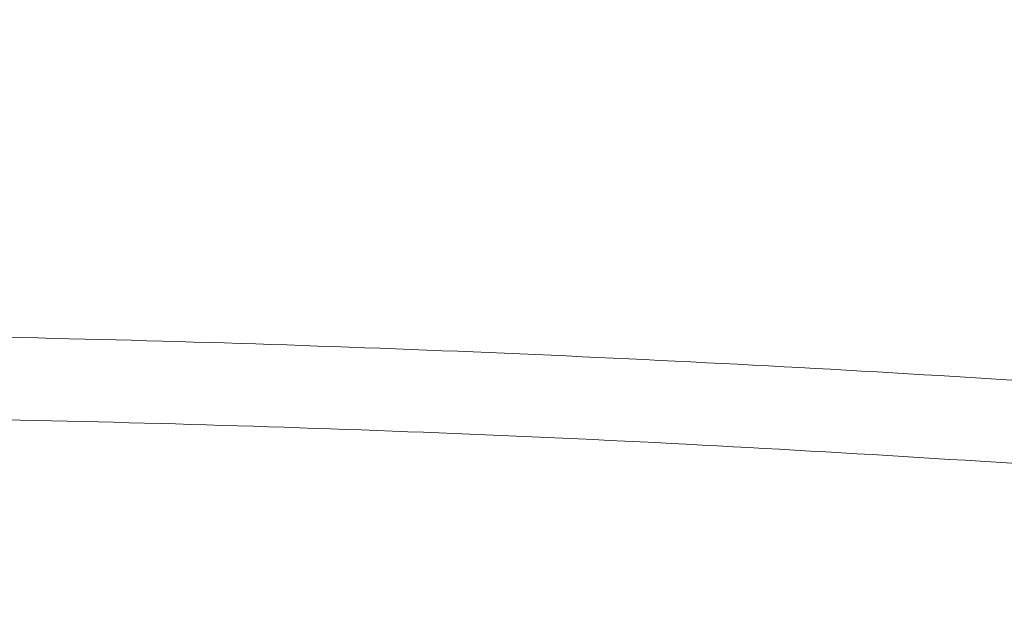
# Paper-space layout 'Blatt3' of a CAD drawing. Header units: millimetres. Extents: x 5 to 418, y 2 to 292.
# Tile 30 of 36: x 225 to 252, y 228 to 244. Entities that reach past the tile are written whole.
import ezdxf

# ---------------------------------------------------------------- set-up
doc = ezdxf.new("R2010")
doc.units = ezdxf.units.MM
doc.layers.add('SLD-0', color=7, linetype='Continuous')
doc.styles.add('SLDTEXTSTYLE0', font='TXT', dxfattribs={"width": 0.605})
doc.dimstyles.new('SLDDIMSTYLE5', dxfattribs={"dimtxt": 3.5, "dimasz": 3.302, "dimexe": 0, "dimexo": 0.0625, "dimgap": 0.875, "dimtad": 1, "dimlfac": 1.5, "dimrnd": 1e-09, "dimzin": 12, "dimdsep": 46, "dimtxsty": 'SLDTEXTSTYLE0', "dimsah": 1, "dimcen": 0.09, "dimadec": 0, "dimazin": 3, "dimtfac": 1, "dimtofl": 0, "dimtmove": 0, "dimatfit": 3, "dimfxl": 1, "dimfrac": 2, "dimtolj": 1, "dimtzin": 12, "dimarcsym": 0})

# ---------------------------------------------------------------- blocks, each defined once
blk = doc.blocks.new('_D_12')
at = {"layer": 'SLD-0', "color": 7}
for p, q in [((146.79, 140.933), (146.79, 271.389)), ((312.79, 140.933), (312.79, 271.389)), ((146.79, 270.389), (312.79, 270.389))]:
    blk.add_line(p, q, dxfattribs=at)
for points in [[(146.79, 270.389), (150.092, 269.881), (150.092, 270.897)], [(312.79, 270.389), (309.488, 270.897), (309.488, 269.881)]]:
    blk.add_solid(points, dxfattribs=at)
at = {"layer": 'SLD-0', "color": 7, "insert": (225.779, 274.901), "char_height": 3.5, "attachment_point": 1, "style": 'SLDTEXTSTYLE0'}
blk.add_mtext('249', dxfattribs=at)

psp = doc.layouts.new('Blatt3')

# ---------------------------------------------------------------- linework, layer by layer
at = {"color": 7, "linetype": 'Continuous', "lineweight": 18}
for points, knots in [([(151.2705, 232.6079), (159.1231, 233.2307), (171.5362, 234.2152), (188.5485, 234.9252), (202.2683, 235.2405), (215.9921, 235.2669), (229.7136, 235.0127), (243.4269, 234.4754), (252.56, 233.9282), (257.1231, 233.6073), (257.1231, 233.6073)], [0, 0, 0, 0, 0.2229873, 0.3524885, 0.4819898, 0.611491, 0.7409922, 0.870496, 0.9999996, 1, 1, 1, 1]), ([(256.9612, 231.3416), (252.412, 231.6341), (243.3136, 232.2193), (229.6467, 232.7388), (215.9731, 232.9964), (202.2967, 232.9689), (188.6244, 232.655), (171.671, 231.9474), (159.3011, 230.9662), (151.4758, 230.3455)], [0, 0, 0, 0, 0.1295027, 0.2590054, 0.3885077, 0.51801, 0.6475123, 0.7770145, 1, 1, 1, 1])]:
    psp.add_open_spline(points, degree=3, knots=knots, dxfattribs=at)

# ---------------------------------------------------------------- dimensions: what is measured, and where the dimension line sits
at = {"layer": 'SLD-0', "color": 7}
dim = psp.add_linear_dim(base=(312.7898, 270.3894), p1=(146.7898, 140.9331), p2=(312.7898, 140.9331), dimstyle='SLDDIMSTYLE5', dxfattribs=at)
dim.commit()
dim.dimension.update_dxf_attribs({"geometry": '_D_12', "text_midpoint": (229.7898, 270.3894), "dimtype": 160})

doc.saveas('drawing.dxf')
